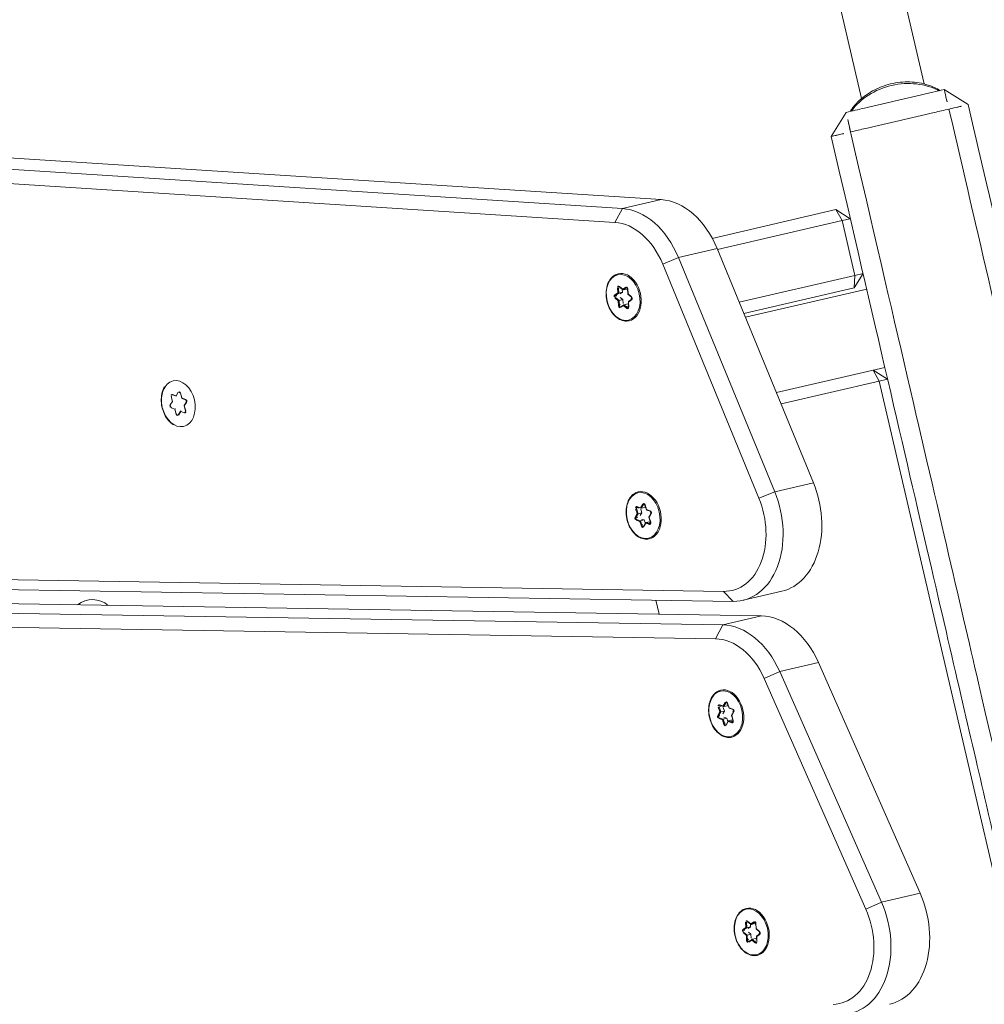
# Model space of a CAD drawing. Extents: x 5477758 to 5478338, y 5918274 to 5918502.
# Tile 89 of 121: x 5477951.49 to 5477951.73, y 5918462.953 to 5918463.197. Entities that reach past the tile are written whole.
import ezdxf

# ---------------------------------------------------------------- set-up
doc = ezdxf.new("R2010")
doc.units = 0
doc.layers.get('0').update_dxf_attribs({"color": 8, "linetype": 'CONTINUOUS', "lineweight": 13})
doc.layers.add('0_PROJEKTOWANE ZABAWKI', color=8, linetype='CONTINUOUS', lineweight=0)

# ---------------------------------------------------------------- blocks, each defined once
blk = doc.blocks.new('zw$CEC1')
for p, q in [((1058.428, -663.928), (1058.928, -663.428)), ((1040.827, -664.378), (1058.178, -664.378)), ((1040.827, -665.978), (1058.178, -665.978)), ((1058.928, -666.928), (1058.428, -666.428)), ((1060.728, -667.228), (1061.028, -666.928)), ((1061.028, -666.928), (1061.028, -667.14)), ((1062.428, -666.928), (1062.728, -667.228)), ((1062.428, -667.14), (1062.428, -666.928)), ((1062.828, -670.027), (1062.828, -666.928)), ((1064.828, -667.228), (1065.128, -666.928)), ((1064.828, -666.928), (1064.828, -669.7)), ((1065.128, -666.928), (1065.128, -667.14)), ((1061.028, -667.14), (1060.728, -667.228)), ((1060.728, -667.228), (1060.728, -670.385)), ((1061.028, -667.14), (1062.428, -667.14)), ((1061.028, -670.32), (1061.028, -667.14)), ((1062.728, -667.228), (1062.428, -667.14)), ((1062.428, -667.14), (1062.428, -670.092)), ((1062.728, -670.043), (1062.728, -667.228)), ((1065.128, -667.14), (1064.828, -667.228)), ((1065.128, -667.14), (1179.728, -667.14)), ((1065.128, -669.651), (1065.128, -667.14)), ((1071.607, -670.198), (1077.771, -669.03)), ((1077.771, -669.03), (1077.771, -670.02)), ((1061.005, -670.324), (1067.222, -669.309)), ((1067.222, -669.309), (1067.222, -670.299)), ((1077.771, -670.02), (1071.607, -671.188)), ((1071.607, -671.188), (1071.607, -670.198)), ((1077.848, -670.437), (1077.771, -670.02)), ((1067.222, -670.299), (1061.005, -671.314)), ((1061.005, -671.314), (1061.005, -670.324)), ((1067.29, -670.718), (1067.222, -670.299)), ((1071.685, -671.605), (1077.848, -670.437)), ((1069.672, -671.677), (1069.672, -670.687)), ((1061.072, -671.733), (1067.29, -670.718)), ((1071.685, -671.605), (1071.607, -671.188)), ((1041.003, -732.935), (1059.498, -671.408)), ((1054.708, -733.265), (1070.155, -671.318)), ((1059.498, -671.408), (1059.498, -672.398)), ((1061.072, -671.733), (1061.005, -671.314)), ((1070.155, -671.318), (1070.155, -672.308)), ((1053.521, -736.571), (1069.642, -671.923)), ((1069.642, -671.923), (1069.347, -672.098)), ((1069.347, -672.098), (1053.226, -736.747)), ((1059.498, -672.398), (1041.003, -733.925)), ((1070.155, -672.308), (1054.708, -734.255)), ((1059.792, -672.654), (1059.498, -672.398)), ((1070.451, -672.557), (1070.155, -672.308)), ((1041.297, -734.182), (1059.792, -672.654)), ((1055.003, -734.503), (1070.451, -672.557)), ((1072.056, -672.664), (1072.056, -672.66)), ((1072.139, -672.74), (1072.056, -672.664)), ((1072.201, -672.619), (1072.075, -672.63)), ((1072.076, -672.635), (1072.208, -672.623)), ((1072.139, -672.645), (1072.123, -672.63)), ((1072.139, -672.74), (1072.139, -672.645)), ((1072.25, -672.536), (1072.201, -672.619)), ((1072.21, -672.621), (1072.263, -672.533)), ((1072.317, -672.53), (1072.398, -672.605)), ((1072.404, -672.601), (1072.327, -672.529)), ((1072.399, -672.606), (1072.531, -672.594)), ((1072.53, -672.589), (1072.404, -672.601)), ((1072.515, -672.605), (1072.511, -672.612)), ((1072.511, -672.707), (1072.511, -672.612)), ((1072.563, -672.619), (1072.511, -672.707)), ((1072.528, -672.716), (1072.577, -672.633)), ((1072.563, -672.615), (1072.563, -672.619)), ((1061.458, -672.842), (1061.37, -672.907)), ((1061.379, -672.909), (1061.472, -672.84)), ((1061.423, -672.756), (1061.458, -672.842)), ((1061.437, -672.743), (1061.437, -672.739)), ((1061.475, -672.835), (1061.437, -672.743)), ((1061.527, -672.867), (1061.453, -672.854)), ((1061.475, -672.721), (1061.604, -672.743)), ((1061.475, -672.835), (1061.475, -672.742)), ((1061.6, -672.738), (1061.477, -672.716)), ((1061.527, -672.962), (1061.527, -672.867)), ((1061.553, -672.932), (1061.527, -672.867)), ((1061.689, -672.674), (1061.6, -672.738)), ((1061.604, -672.743), (1061.698, -672.675)), ((1061.709, -672.899), (1061.642, -672.948)), ((1061.802, -672.915), (1061.709, -672.899)), ((1061.709, -672.994), (1061.709, -672.899)), ((1061.75, -672.682), (1061.788, -672.774)), ((1061.799, -672.773), (1061.764, -672.687)), ((1061.791, -672.776), (1061.92, -672.799)), ((1061.923, -672.795), (1061.799, -672.773)), ((1061.859, -672.789), (1061.839, -672.804)), ((1061.839, -672.899), (1061.839, -672.804)), ((1061.933, -672.83), (1061.839, -672.899)), ((1061.84, -672.902), (1061.877, -672.994)), ((1061.856, -672.913), (1061.944, -672.848)), ((1061.933, -672.826), (1061.933, -672.83)), ((1072.045, -672.681), (1072.121, -672.753)), ((1072.121, -672.753), (1072.072, -672.835)), ((1072.085, -672.832), (1072.137, -672.744)), ((1072.252, -672.846), (1072.117, -672.858)), ((1072.117, -672.858), (1072.117, -672.855)), ((1072.119, -672.879), (1072.245, -672.868)), ((1072.252, -672.751), (1072.157, -672.759)), ((1072.245, -672.868), (1072.322, -672.939)), ((1072.252, -672.846), (1072.252, -672.751)), ((1072.31, -672.805), (1072.252, -672.751)), ((1072.334, -672.922), (1072.252, -672.846)), ((1072.438, -672.829), (1072.386, -672.918)), ((1072.4, -672.932), (1072.449, -672.85)), ((1072.438, -672.734), (1072.401, -672.797)), ((1072.528, -672.726), (1072.438, -672.734)), ((1072.438, -672.829), (1072.438, -672.734)), ((1072.573, -672.817), (1072.438, -672.829)), ((1072.449, -672.85), (1072.575, -672.838)), ((1072.513, -672.712), (1072.595, -672.788)), ((1072.605, -672.788), (1072.528, -672.716)), ((1072.573, -672.814), (1072.573, -672.817)), ((1061.391, -672.96), (1061.515, -672.982)), ((1061.395, -672.939), (1061.395, -672.936)), ((1061.527, -672.962), (1061.395, -672.939)), ((1061.515, -672.982), (1061.55, -673.068)), ((1061.564, -673.055), (1061.527, -672.962)), ((1061.564, -673.051), (1061.564, -673.055)), ((1061.709, -672.994), (1061.614, -673.063)), ((1061.614, -673.063), (1061.614, -673.06)), ((1061.625, -673.081), (1061.713, -673.017)), ((1061.84, -673.018), (1061.709, -672.994)), ((1061.713, -673.017), (1061.837, -673.039)), ((1061.84, -673.014), (1061.84, -673.018)), ((1061.891, -672.999), (1061.856, -672.913)), ((1072.334, -672.919), (1072.334, -672.922)), ((1072.386, -672.918), (1072.386, -672.914)), ((1077.789, -673.139), (1077.7, -673.203)), ((1077.704, -673.208), (1077.798, -673.14)), ((1077.85, -673.147), (1077.888, -673.239)), ((1077.899, -673.238), (1077.864, -673.152)), ((1077.558, -673.308), (1077.47, -673.372)), ((1077.479, -673.374), (1077.572, -673.305)), ((1077.523, -673.221), (1077.558, -673.308)), ((1077.538, -673.208), (1077.538, -673.204)), ((1077.575, -673.3), (1077.538, -673.208)), ((1077.627, -673.332), (1077.553, -673.319)), ((1077.575, -673.186), (1077.704, -673.209)), ((1077.575, -673.3), (1077.575, -673.207)), ((1077.7, -673.203), (1077.577, -673.182)), ((1077.627, -673.427), (1077.627, -673.332)), ((1077.653, -673.397), (1077.627, -673.332)), ((1077.809, -673.364), (1077.742, -673.413)), ((1077.902, -673.381), (1077.809, -673.364)), ((1077.809, -673.46), (1077.809, -673.364)), ((1077.891, -673.242), (1078.02, -673.264)), ((1078.023, -673.26), (1077.899, -673.238)), ((1077.96, -673.254), (1077.939, -673.269)), ((1077.939, -673.364), (1077.939, -673.269)), ((1078.033, -673.295), (1077.939, -673.364)), ((1077.94, -673.367), (1077.977, -673.459)), ((1077.956, -673.378), (1078.044, -673.313)), ((1077.991, -673.464), (1077.956, -673.378)), ((1078.033, -673.292), (1078.033, -673.295)), ((1066.776, -673.566), (1066.853, -673.638)), ((1066.788, -673.549), (1066.788, -673.546)), ((1066.87, -673.626), (1066.788, -673.549)), ((1066.853, -673.638), (1066.803, -673.721)), ((1066.932, -673.504), (1066.806, -673.515)), ((1066.807, -673.52), (1066.939, -673.508)), ((1066.816, -673.718), (1066.869, -673.63)), ((1066.87, -673.53), (1066.854, -673.516)), ((1066.87, -673.626), (1066.87, -673.53)), ((1066.983, -673.636), (1066.888, -673.644)), ((1066.981, -673.421), (1066.932, -673.504)), ((1066.942, -673.507), (1066.994, -673.418)), ((1066.983, -673.731), (1066.983, -673.636)), ((1067.041, -673.69), (1066.983, -673.636)), ((1067.048, -673.415), (1067.129, -673.49)), ((1067.135, -673.486), (1067.058, -673.414)), ((1067.13, -673.491), (1067.263, -673.479)), ((1067.169, -673.619), (1067.132, -673.682)), ((1067.261, -673.475), (1067.135, -673.486)), ((1067.259, -673.611), (1067.169, -673.619)), ((1067.169, -673.715), (1067.169, -673.619)), ((1067.246, -673.49), (1067.242, -673.497)), ((1067.242, -673.592), (1067.242, -673.497)), ((1067.294, -673.504), (1067.242, -673.592)), ((1067.244, -673.598), (1067.326, -673.673)), ((1067.259, -673.601), (1067.308, -673.519)), ((1067.336, -673.673), (1067.259, -673.601)), ((1067.294, -673.5), (1067.294, -673.504)), ((1077.491, -673.425), (1077.615, -673.447)), ((1077.495, -673.404), (1077.495, -673.401)), ((1077.627, -673.427), (1077.495, -673.404)), ((1077.615, -673.447), (1077.65, -673.533)), ((1077.664, -673.52), (1077.627, -673.427)), ((1077.664, -673.516), (1077.664, -673.52)), ((1077.809, -673.46), (1077.714, -673.529)), ((1077.714, -673.529), (1077.714, -673.525)), ((1077.725, -673.547), (1077.813, -673.482)), ((1077.94, -673.483), (1077.809, -673.46)), ((1077.813, -673.482), (1077.937, -673.504)), ((1077.94, -673.479), (1077.94, -673.483)), ((1066.983, -673.731), (1066.849, -673.743)), ((1066.849, -673.743), (1066.849, -673.74)), ((1066.851, -673.765), (1066.977, -673.753)), ((1066.977, -673.753), (1067.053, -673.825)), ((1067.065, -673.808), (1066.983, -673.731)), ((1067.065, -673.804), (1067.065, -673.808)), ((1067.169, -673.715), (1067.117, -673.803)), ((1067.117, -673.803), (1067.117, -673.8)), ((1067.131, -673.818), (1067.18, -673.735)), ((1067.304, -673.703), (1067.169, -673.715)), ((1067.18, -673.735), (1067.306, -673.724)), ((1067.304, -673.699), (1067.304, -673.703)), ((1069.54, -673.787), (1069.177, -673.787)), ((1061.611, -684.14), (1061.485, -684.147)), ((1061.486, -684.151), (1061.618, -684.144)), ((1061.666, -684.059), (1061.611, -684.14)), ((1061.62, -684.143), (1061.678, -684.056)), ((1061.733, -684.054), (1061.809, -684.132)), ((1061.816, -684.128), (1061.743, -684.054)), ((1061.81, -684.133), (1061.943, -684.125)), ((1061.942, -684.121), (1061.816, -684.128)), ((1061.932, -684.247), (1061.987, -684.166)), ((1061.452, -684.197), (1061.524, -684.271)), ((1061.524, -684.271), (1061.47, -684.352)), ((1061.482, -684.35), (1061.54, -684.263)), ((1061.514, -684.397), (1061.64, -684.39)), ((1061.64, -684.39), (1061.713, -684.464)), ((1061.79, -684.459), (1061.845, -684.378)), ((1061.845, -684.378), (1061.971, -684.371)), ((1061.917, -684.243), (1061.994, -684.321)), ((1062.005, -684.321), (1061.932, -684.247))]:
    blk.add_line(p, q)
blk.add_arc((1066.578, -687.578), 0.6, 126.5515, 205.4446)
for centre, major_axis, ratio, start_param, end_param in [((1059.214, -665.178), (0, 1.5), 0.788011, 0.727731, 2.413861), ((1078.288, -670.396), (2, 0), 0.707107, 0, 1.832596), ((1067.672, -670.687), (2, 0), 0.707107, 0, 1.797689), ((1078.288, -671.386), (2, 0), 0.707107, 6.143559, 8.115781), ((1067.672, -671.677), (2, 0), 0.707107, 6.108652, 8.080874), ((1072.125, -671.564), (-2, 0), 0.707107, 4.974188, 6.108652), ((1061.455, -671.702), (-2, 0), 0.707107, 4.939282, 6.073746), ((1078.288, -671.598), (1.7, 0), 0.707107, 6.143559, 8.115781), ((1067.672, -671.889), (1.7, 0), 0.707107, 6.108652, 8.080874), ((1072.125, -672.554), (-2, 0), 0.707107, 4.974188, 6.108652), ((1061.455, -672.692), (-2, 0), 0.707107, 4.939282, 6.073746), ((1072.125, -672.766), (-1.7, 0), 0.707107, 4.974188, 6.108652), ((1061.455, -672.904), (-1.7, 0), 0.707107, 4.939282, 6.073746), ((1072.325, -672.72), (0.6, 0), 0.707107, 0, 3.141593), ((1061.657, -672.863), (0.6, 0), 0.707107, 0, 3.141593), ((1061.721, -672.696), (0.045, 0), 0.707107, 0.279204, 2.3736), ((1072.08, -672.662), (-0.045, 0), 0.707107, 4.83863, 6.933025), ((1072.045, -672.67), (-0.0102, -0.011), 0.562985, 1.026666, 2.597462), ((1072.08, -672.651), (-0.03, 0), 0.707107, 0, 0.649839), ((1072.075, -672.62), (0.0013, -0.0149), 0.089029, 5.493792, 6.283185), ((1072.325, -672.72), (-0.25, 0), 0.707107, 5.758852, 6.069813), ((1072.201, -672.608), (-0.0088, 0.014), 0.408683, 2.146116, 3.347677), ((1072.291, -672.548), (-0.045, 0), 0.707107, 3.791432, 5.885827), ((1072.25, -672.525), (0.0129, -0.0077), 0.652014, 5.081624, 6.283185), ((1072.325, -672.72), (0.25, 0), 0.707107, 1.54195, 1.865238), ((1072.327, -672.519), (-0.0102, -0.011), 0.562985, 0, 1.026666), ((1072.404, -672.59), (0.0053, 0.0154), 0.267309, 3.022956, 4.049622), ((1072.325, -672.72), (0.25, 0), 0.707107, 0.465854, 0.776815), ((1072.536, -672.621), (0.045, 0), 0.707107, 5.885827, 7.980222), ((1072.53, -672.579), (0.0013, -0.0149), 0.089029, 5.493792, 6.283185), ((1072.536, -672.61), (0.03, 0), 0.707107, 5.885827, 6.283185), ((1072.577, -672.623), (-0.0129, 0.0077), 0.652014, 0.369235, 1.940032), ((1061.402, -672.929), (-0.045, 0), 0.707107, 5.515192, 7.609587), ((1061.37, -672.896), (0.0089, -0.0121), 0.508626, 5.319544, 6.283185), ((1061.657, -672.863), (-0.25, 0), 0.707107, 0.130169, 0.46319), ((1061.466, -672.747), (-0.045, 0), 0.707107, 4.467995, 6.56239), ((1061.423, -672.745), (0.0139, 0.0056), 0.679724, 4.443473, 6.01427), ((1061.466, -672.737), (-0.03, 0), 0.707107, 0, 0.279204), ((1061.657, -672.863), (0.25, 0), 0.707107, 2.244927, 2.557585), ((1061.458, -672.832), (0.0166, -0.0047), 0.601017, 4.881509, 6.452305), ((1061.477, -672.706), (-0.0026, -0.0148), 0.171098, 0, 0.800479), ((1061.6, -672.728), (-0.0037, 0.0158), 0.19164, 2.259533, 3.223174), ((1061.657, -672.863), (0.25, 0), 0.707107, 1.152569, 1.475438), ((1061.689, -672.663), (0.0089, -0.0121), 0.508626, 5.319544, 6.283185), ((1061.764, -672.676), (-0.0139, -0.0056), 0.679724, 0, 1.301881), ((1061.799, -672.763), (0.0104, 0.0129), 0.462667, 2.890892, 4.192773), ((1061.856, -672.902), (-0.0166, 0.0047), 0.601017, 0.16912, 1.739916), ((1061.657, -672.863), (0.25, 0), 0.707107, 0.095219, 0.407877), ((1061.923, -672.784), (-0.0026, -0.0148), 0.171098, 0, 0.800479), ((1061.912, -672.826), (0.045, 0), 0.707107, 5.515192, 7.609587), ((1061.912, -672.815), (0.03, 0), 0.707107, 5.515192, 6.283185), ((1061.944, -672.837), (0.0089, -0.0121), 0.508626, 3.748748, 5.319544), ((1072.114, -672.848), (-0.045, 0), 0.707107, 5.885827, 7.980222), ((1072.072, -672.825), (0.0129, -0.0077), 0.652014, 5.081624, 6.283185), ((1072.114, -672.837), (-0.03, 0), 0.707107, 0, 1.697037), ((1072.325, -672.72), (-0.25, 0), 0.707107, 0.481638, 0.833825), ((1072.119, -672.869), (0.0013, -0.0149), 0.089029, 3.922996, 5.493792), ((1072.121, -672.742), (0.0171, 0.0025), 0.609417, 4.624941, 6.195738), ((1072.245, -672.857), (0.0053, 0.0154), 0.267309, 4.049622, 5.620418), ((1072.325, -672.72), (-0.25, 0), 0.707107, 1.513051, 1.881023), ((1072.449, -672.839), (-0.0088, 0.014), 0.408683, 0.575319, 2.146116), ((1072.528, -672.705), (-0.0171, -0.0025), 0.609417, 6.195738, 7.766534), ((1072.325, -672.72), (0.25, 0), 0.707107, 5.701841, 6.040914), ((1072.569, -672.796), (0.03, 0), 0.707107, 4.83863, 6.283185), ((1072.575, -672.828), (0.0013, -0.0149), 0.089029, 3.922996, 5.493792), ((1072.569, -672.807), (0.045, 0), 0.707107, 4.83863, 6.933025), ((1072.605, -672.777), (-0.0102, -0.011), 0.562985, 0, 1.026666), ((1077.757, -673.329), (0.6, 0), 0.707107, 0, 3.141593), ((1061.402, -672.919), (-0.03, 0), 0.707107, 0, 1.326402), ((1061.391, -672.949), (-0.0026, -0.0148), 0.171098, 0.800479, 2.371275), ((1061.515, -672.971), (0.0104, 0.0129), 0.462667, 4.192773, 5.763569), ((1061.55, -673.057), (0.0139, 0.0056), 0.679724, 4.443473, 6.01427), ((1061.593, -673.059), (-0.045, 0), 0.707107, 0.279204, 2.3736), ((1061.657, -672.863), (-0.25, 0), 0.707107, 1.142416, 1.510388), ((1061.593, -673.049), (-0.03, 0), 0.707107, 0.279204, 2.3736), ((1061.625, -673.071), (0.0089, -0.0121), 0.508626, 3.748748, 5.319544), ((1061.713, -673.006), (-0.0037, 0.0158), 0.19164, 0.688736, 2.259533), ((1061.657, -672.863), (-0.25, 0), 0.707107, 2.189614, 2.547433), ((1061.848, -673.008), (0.045, 0), 0.707107, 4.467995, 6.56239), ((1061.837, -673.028), (-0.0026, -0.0148), 0.171098, 0.800479, 2.371275), ((1061.848, -672.997), (0.03, 0), 0.707107, 4.467995, 6.283185), ((1061.891, -672.988), (-0.0139, -0.0056), 0.679724, 0, 1.301881), ((1072.322, -672.929), (-0.0102, -0.011), 0.562985, 1.026666, 2.597462), ((1072.358, -672.92), (0.045, 0), 0.707107, 3.791432, 5.885827), ((1072.358, -672.91), (-0.03, 0), 0.707107, 0.649839, 2.744234), ((1072.4, -672.922), (-0.0129, 0.0077), 0.652014, 0.369235, 1.940032), ((1077.757, -673.329), (0.25, 0), 0.707107, 1.152569, 1.475438), ((1077.821, -673.161), (0.045, 0), 0.707107, 0.279204, 2.3736), ((1077.789, -673.128), (0.0089, -0.0121), 0.508626, 5.319544, 6.283185), ((1077.864, -673.141), (-0.0139, -0.0056), 0.679724, 0, 1.301881), ((1067.056, -673.605), (0.6, 0), 0.707107, 0, 3.141593), ((1077.502, -673.394), (-0.045, 0), 0.707107, 5.515192, 7.609587), ((1077.47, -673.362), (0.0089, -0.0121), 0.508626, 5.319544, 6.283185), ((1077.502, -673.384), (-0.03, 0), 0.707107, 0, 1.326402), ((1077.757, -673.329), (-0.25, 0), 0.707107, 0.130169, 0.46319), ((1077.566, -673.212), (-0.045, 0), 0.707107, 4.467995, 6.56239), ((1077.523, -673.211), (0.0139, 0.0056), 0.679724, 4.443473, 6.01427), ((1077.566, -673.202), (-0.03, 0), 0.707107, 0, 0.279204), ((1077.757, -673.329), (0.25, 0), 0.707107, 2.244927, 2.557585), ((1077.558, -673.297), (0.0166, -0.0047), 0.601017, 4.881509, 6.452305), ((1077.577, -673.171), (-0.0026, -0.0148), 0.171098, 0, 0.800479), ((1077.7, -673.193), (-0.0037, 0.0158), 0.19164, 2.259533, 3.223174), ((1077.899, -673.228), (0.0104, 0.0129), 0.462667, 2.890892, 4.192773), ((1077.956, -673.367), (-0.0166, 0.0047), 0.601017, 0.16912, 1.739916), ((1077.757, -673.329), (0.25, 0), 0.707107, 0.095219, 0.407877), ((1078.023, -673.25), (-0.0026, -0.0148), 0.171098, 0, 0.800479), ((1078.012, -673.291), (0.045, 0), 0.707107, 5.515192, 7.609587), ((1078.012, -673.28), (0.03, 0), 0.707107, 5.515192, 6.283185), ((1078.044, -673.303), (0.0089, -0.0121), 0.508626, 3.748748, 5.319544), ((1066.811, -673.547), (-0.045, 0), 0.707107, 4.83863, 6.933025), ((1066.776, -673.556), (-0.0102, -0.011), 0.562985, 1.026666, 2.597462), ((1066.811, -673.536), (-0.03, 0), 0.707107, 0, 0.649839), ((1066.806, -673.505), (0.0013, -0.0149), 0.089029, 5.493792, 6.283185), ((1067.056, -673.605), (-0.25, 0), 0.707107, 5.758852, 6.069813), ((1066.853, -673.627), (0.0171, 0.0025), 0.609417, 4.624941, 6.195738), ((1066.932, -673.494), (-0.0088, 0.014), 0.408683, 2.146116, 3.347677), ((1067.022, -673.434), (-0.045, 0), 0.707107, 3.791432, 5.885827), ((1066.981, -673.411), (0.0129, -0.0077), 0.652014, 5.081624, 6.283185), ((1067.056, -673.605), (0.25, 0), 0.707107, 1.54195, 1.865238), ((1067.058, -673.404), (-0.0102, -0.011), 0.562985, 0, 1.026666), ((1067.135, -673.475), (0.0053, 0.0154), 0.267309, 3.022956, 4.049622), ((1067.056, -673.605), (0.25, 0), 0.707107, 0.465854, 0.776815), ((1067.259, -673.591), (-0.0171, -0.0025), 0.609417, 6.195738, 7.766534), ((1067.267, -673.506), (0.045, 0), 0.707107, 5.885827, 7.980222), ((1067.261, -673.464), (0.0013, -0.0149), 0.089029, 5.493792, 6.283185), ((1067.267, -673.496), (0.03, 0), 0.707107, 5.885827, 6.283185), ((1067.308, -673.508), (-0.0129, 0.0077), 0.652014, 0.369235, 1.940032), ((1077.491, -673.415), (-0.0026, -0.0148), 0.171098, 0.800479, 2.371275), ((1077.615, -673.436), (0.0104, 0.0129), 0.462667, 4.192773, 5.763569), ((1077.65, -673.523), (0.0139, 0.0056), 0.679724, 4.443473, 6.01427), ((1077.693, -673.524), (-0.045, 0), 0.707107, 0.279204, 2.3736), ((1077.757, -673.329), (-0.25, 0), 0.707107, 1.142416, 1.510388), ((1077.693, -673.514), (-0.03, 0), 0.707107, 0.279204, 2.3736), ((1077.725, -673.536), (0.0089, -0.0121), 0.508626, 3.748748, 5.319544), ((1077.813, -673.471), (-0.0037, 0.0158), 0.19164, 0.688736, 2.259533), ((1077.757, -673.329), (-0.25, 0), 0.707107, 2.189614, 2.547433), ((1077.948, -673.473), (0.045, 0), 0.707107, 4.467995, 6.56239), ((1077.937, -673.493), (-0.0026, -0.0148), 0.171098, 0.800479, 2.371275), ((1077.948, -673.462), (0.03, 0), 0.707107, 4.467995, 6.283185), ((1077.991, -673.453), (-0.0139, -0.0056), 0.679724, 0, 1.301881), ((1066.845, -673.733), (-0.045, 0), 0.707107, 5.885827, 7.980222), ((1066.803, -673.71), (0.0129, -0.0077), 0.652014, 5.081624, 6.283185), ((1066.845, -673.722), (-0.03, 0), 0.707107, 0, 1.697037), ((1067.056, -673.605), (-0.25, 0), 0.707107, 0.481638, 0.833825), ((1066.851, -673.754), (0.0013, -0.0149), 0.089029, 3.922996, 5.493792), ((1066.977, -673.743), (0.0053, 0.0154), 0.267309, 4.049622, 5.620418), ((1067.056, -673.605), (-0.25, 0), 0.707107, 1.513051, 1.881023), ((1067.053, -673.814), (-0.0102, -0.011), 0.562985, 1.026666, 2.597462), ((1067.089, -673.805), (0.045, 0), 0.707107, 3.791432, 5.885827), ((1067.089, -673.795), (-0.03, 0), 0.707107, 0.649839, 2.744234), ((1067.131, -673.807), (-0.0129, 0.0077), 0.652014, 0.369235, 1.940032), ((1067.18, -673.724), (-0.0088, 0.014), 0.408683, 0.575319, 2.146116), ((1067.056, -673.605), (0.25, 0), 0.707107, 5.701841, 6.040914), ((1067.3, -673.681), (0.03, 0), 0.707107, 4.83863, 6.283185), ((1067.306, -673.713), (0.0013, -0.0149), 0.089029, 3.922996, 5.493792), ((1067.3, -673.692), (0.045, 0), 0.707107, 4.83863, 6.933025), ((1067.336, -673.662), (-0.0102, -0.011), 0.562985, 0, 1.026666), ((1061.489, -684.179), (-0.045, 0), 0.707107, 4.794368, 6.888763), ((1061.485, -684.136), (0.0009, -0.015), 0.057903, 5.496105, 6.283185), ((1061.611, -684.129), (-0.0082, 0.0143), 0.386306, 2.164607, 3.331498), ((1061.706, -684.072), (-0.045, 0), 0.707107, 3.74717, 5.841565), ((1061.666, -684.048), (0.0125, -0.0083), 0.639267, 5.116295, 6.283185), ((1061.743, -684.043), (-0.0107, -0.0105), 0.581364, 0, 1.053304), ((1061.816, -684.117), (0.0059, 0.0152), 0.294308, 3.008481, 4.061785), ((1061.946, -684.152), (0.045, 0), 0.707107, 5.841565, 7.93596), ((1061.942, -684.11), (0.0009, -0.015), 0.057903, 5.496105, 6.283185), ((1061.987, -684.155), (0.0125, -0.0083), 0.639267, 3.885335, 5.116295), ((1061.452, -684.186), (-0.0107, -0.0105), 0.581364, 1.053304, 2.284263), ((1061.51, -684.366), (-0.045, 0), 0.707107, 5.841565, 7.93596), ((1061.47, -684.341), (0.0125, -0.0083), 0.639267, 5.116295, 6.283185), ((1061.514, -684.387), (0.0009, -0.015), 0.057903, 4.265146, 5.496105), ((1061.524, -684.26), (0.0172, 0.0016), 0.611133, 4.655596, 5.886555), ((1061.64, -684.379), (0.0059, 0.0152), 0.294308, 4.061785, 5.292744), ((1061.845, -684.367), (-0.0082, 0.0143), 0.386306, 0.933648, 2.164607), ((1061.932, -684.236), (-0.0172, -0.0016), 0.611133, 0.283044, 1.514003), ((1061.971, -684.36), (0.0009, -0.015), 0.057903, 4.265146, 5.496105), ((1061.968, -684.339), (0.045, 0), 0.707107, 4.794368, 6.888763), ((1062.005, -684.31), (-0.0107, -0.0105), 0.581364, 0, 1.053304), ((1061.713, -684.453), (-0.0107, -0.0105), 0.581364, 1.053304, 2.284263), ((1061.75, -684.446), (0.045, 0), 0.707107, 3.74717, 5.841565), ((1061.79, -684.449), (0.0125, -0.0083), 0.639267, 3.885335, 5.116295)]:
    blk.add_ellipse(centre, major_axis=major_axis, ratio=ratio, start_param=start_param, end_param=end_param)
for centre in [(1072.325, -672.734), (1061.657, -672.878), (1077.757, -673.343), (1067.056, -673.62), (1061.728, -684.259)]:
    blk.add_ellipse(centre, major_axis=(-0.58, 0), ratio=0.707107)
for points, knots in [([(1058.927, -663.92), (1058.927, -663.838), (1058.927, -663.756), (1058.928, -663.592), (1058.928, -663.51), (1058.928, -663.428)], [-0.6435734, -0.6435734, -0.6435734, -0.6435734, -0.3217866, -0.3217866, 0, 0, 0, 0]), ([(1185.928, -663.428), (1185.92, -663.428), (1185.912, -663.428), (1185.718, -663.428), (1185.535, -663.428), (1184.553, -663.428), (1183.711, -663.428), (1181.437, -663.428), (1179.931, -663.428), (1175.708, -663.428), (1172.842, -663.428), (1167.867, -663.428), (1165.775, -663.428), (1161.975, -663.428), (1160.125, -663.428), (1157.094, -663.428), (1155.952, -663.428), (1152.126, -663.428), (1149.918, -663.428), (1144.631, -663.428), (1141.592, -663.428), (1133.362, -663.428), (1129.292, -663.428), (1125.141, -663.428), (1121.09, -663.428), (1116.962, -663.428), (1109.398, -663.428), (1105.404, -663.428), (1097.178, -663.428), (1092.945, -663.428), (1086.247, -663.428), (1084.057, -663.428), (1080.368, -663.428), (1078.913, -663.428), (1076.716, -663.428), (1075.923, -663.428), (1074.514, -663.428), (1073.944, -663.428), (1071.753, -663.428), (1070.083, -663.428), (1066.71, -663.428), (1065.138, -663.428), (1062.035, -663.428), (1060.513, -663.428), (1058.928, -663.428)], [1.481535, 1.481535, 1.481535, 1.481535, 1.518758, 1.518758, 2.379658, 2.379658, 5.597938, 5.597938, 10.538019, 10.538019, 18.696385, 18.696385, 24.527079, 24.527079, 29.575647, 29.575647, 32.535382, 32.535382, 39.355172, 39.355172, 49.134696, 49.134696, 58.493436, 58.493436, 58.493436, 67.627244, 67.627244, 74.794433, 74.794433, 81.961623, 81.961623, 87.411225, 87.411225, 93.164019, 93.164019, 96.599059, 96.599059, 98.916813, 98.916813, 105.38718, 105.38718, 110.834573, 110.834573, 115.773922, 115.773922, 115.773922, 115.773922]), ([(1058.428, -664.026), (1058.352, -664.104), (1058.285, -664.192), (1058.149, -664.419), (1058.089, -664.564), (1058.008, -664.87), (1057.989, -665.032), (1057.991, -665.356), (1058.014, -665.517), (1058.101, -665.824), (1058.165, -665.969), (1058.3, -666.183), (1058.361, -666.26), (1058.428, -666.329)], [5.391184, 5.391184, 5.391184, 5.391184, 5.633101, 5.633101, 5.961768, 5.961768, 6.294226, 6.294226, 6.627402, 6.627402, 6.959734, 6.959734, 7.175187, 7.175187, 7.175187, 7.175187]), ([(1058.428, -663.928), (1058.511, -663.926), (1058.594, -663.925), (1058.761, -663.923), (1058.844, -663.921), (1058.927, -663.92)], [-0.6868012, -0.6868012, -0.6868012, -0.6868012, -0.3432487, -0.3432487, 0, 0, 0, 0]), ([(1058.428, -663.928), (1058.428, -664.024), (1058.428, -664.12), (1058.428, -664.507), (1058.428, -664.799), (1058.428, -665.091), (1058.428, -665.382), (1058.428, -665.674), (1058.428, -666.12), (1058.428, -666.274), (1058.428, -666.428)], [2.373306, 2.373306, 2.373306, 2.373306, 2.665716, 2.665716, 3.554288, 3.554288, 3.554288, 4.442861, 4.442861, 4.912083, 4.912083, 4.912083, 4.912083]), ([(1058.927, -663.92), (1060.523, -663.92), (1062.054, -663.92), (1065.164, -663.92), (1066.734, -663.92), (1070.101, -663.92), (1071.766, -663.92), (1073.946, -663.92), (1074.514, -663.92), (1075.915, -663.92), (1076.705, -663.92), (1078.897, -663.92), (1080.352, -663.92), (1084.045, -663.92), (1086.239, -663.92), (1092.944, -663.92), (1097.179, -663.92), (1105.409, -663.92), (1109.403, -663.92), (1116.968, -663.92), (1121.096, -663.92), (1125.146, -663.92), (1129.296, -663.92), (1133.365, -663.92), (1141.591, -663.92), (1144.628, -663.92), (1149.914, -663.92), (1152.123, -663.92), (1155.951, -663.92), (1157.093, -663.92), (1160.126, -663.92), (1161.976, -663.92), (1165.775, -663.92), (1167.866, -663.92), (1172.838, -663.92), (1175.7, -663.92), (1179.913, -663.92), (1181.414, -663.92), (1183.676, -663.92), (1184.512, -663.92), (1185.486, -663.92), (1185.666, -663.92), (1185.878, -663.92), (1185.905, -663.92), (1185.933, -663.92)], [-115.806845, -115.806845, -115.806845, -115.806845, -110.834573, -110.834573, -105.38718, -105.38718, -98.916813, -98.916813, -96.599059, -96.599059, -93.164019, -93.164019, -87.411225, -87.411225, -81.961623, -81.961623, -74.794433, -74.794433, -67.627244, -67.627244, -58.493436, -58.493436, -58.493436, -49.134696, -49.134696, -39.355172, -39.355172, -32.535382, -32.535382, -29.575647, -29.575647, -24.527079, -24.527079, -18.696385, -18.696385, -10.538019, -10.538019, -5.597938, -5.597938, -2.379658, -2.379658, -1.518758, -1.518758, -1.390315, -1.390315, -1.390315, -1.390315]), ([(1058.927, -666.435), (1058.927, -666.306), (1058.927, -666.176), (1058.927, -665.755), (1058.927, -665.463), (1058.927, -665.171), (1058.927, -664.88), (1058.927, -664.588), (1058.927, -664.171), (1058.927, -664.046), (1058.927, -663.92)], [-4.837815, -4.837815, -4.837815, -4.837815, -4.442861, -4.442861, -3.554288, -3.554288, -3.554288, -2.665716, -2.665716, -2.283613, -2.283613, -2.283613, -2.283613]), ([(1058.927, -666.435), (1058.844, -666.434), (1058.76, -666.433), (1058.594, -666.43), (1058.511, -666.429), (1058.428, -666.428)], [-0.6849693, -0.6849693, -0.6849693, -0.6849693, -0.3423809, -0.3423809, 0, 0, 0, 0]), ([(1058.928, -666.928), (1058.928, -666.846), (1058.928, -666.764), (1058.927, -666.599), (1058.927, -666.517), (1058.927, -666.435)], [-0.7673401, -0.7673401, -0.7673401, -0.7673401, -0.3836702, -0.3836702, 0, 0, 0, 0]), ([(1185.933, -666.435), (1184.96, -666.435), (1183.865, -666.435), (1181.31, -666.435), (1179.819, -666.435), (1175.892, -666.435), (1173.383, -666.435), (1168.638, -666.435), (1166.306, -666.435), (1162.268, -666.435), (1160.59, -666.435), (1155.531, -666.435), (1153.392, -666.435), (1145.933, -666.435), (1142.968, -666.435), (1138.957, -666.435), (1136.135, -666.435), (1132.796, -666.435), (1122.514, -666.435), (1116.479, -666.435), (1104.632, -666.435), (1098.821, -666.435), (1090.619, -666.435), (1087.898, -666.435), (1083.133, -666.435), (1081.427, -666.435), (1078.494, -666.435), (1077.267, -666.435), (1075.113, -666.435), (1074.209, -666.435), (1072.179, -666.435), (1071.052, -666.435), (1067.125, -666.435), (1063.755, -666.435), (1058.927, -666.435)], [0.478318, 0.478318, 0.478318, 0.478318, 3.307686, 3.307686, 6.615372, 6.615372, 11.720097, 11.720097, 16.66119, 16.66119, 20.086268, 20.086268, 26.717745, 26.717745, 33.32238, 33.32238, 33.32238, 37.968614, 37.968614, 43.976092, 43.976092, 49.98357, 49.98357, 53.186468, 53.186468, 56.000528, 56.000528, 58.814588, 58.814588, 60.765103, 60.765103, 62.715617, 62.715617, 66.516875, 66.516875, 66.516875, 66.516875]), ([(1058.928, -666.928), (1063.735, -666.928), (1067.098, -666.928), (1071.031, -666.928), (1072.164, -666.928), (1074.207, -666.928), (1075.118, -666.928), (1077.286, -666.928), (1078.517, -666.928), (1081.448, -666.928), (1083.15, -666.928), (1087.906, -666.928), (1090.624, -666.928), (1098.817, -666.928), (1104.626, -666.928), (1116.47, -666.928), (1122.506, -666.928), (1132.791, -666.928), (1136.133, -666.928), (1138.956, -666.928), (1142.971, -666.928), (1145.939, -666.928), (1153.396, -666.928), (1155.532, -666.928), (1160.588, -666.928), (1162.267, -666.928), (1166.306, -666.928), (1168.639, -666.928), (1173.39, -666.928), (1175.904, -666.928), (1179.844, -666.928), (1181.342, -666.928), (1183.883, -666.928), (1184.96, -666.928), (1185.928, -666.928)], [-66.505201, -66.505201, -66.505201, -66.505201, -62.715617, -62.715617, -60.765103, -60.765103, -58.814588, -58.814588, -56.000528, -56.000528, -53.186468, -53.186468, -49.98357, -49.98357, -43.976092, -43.976092, -37.968614, -37.968614, -33.32238, -33.32238, -33.32238, -26.717745, -26.717745, -20.086268, -20.086268, -16.66119, -16.66119, -11.720097, -11.720097, -6.615372, -6.615372, -3.307686, -3.307686, -0.555747, -0.555747, -0.555747, -0.555747]), ([(1072.076, -672.635), (1072.073, -672.635), (1072.07, -672.635), (1072.064, -672.637), (1072.062, -672.638), (1072.058, -672.641), (1072.056, -672.642), (1072.053, -672.645), (1072.052, -672.646), (1072.051, -672.648), (1072.05, -672.65), (1072.05, -672.651), (1072.05, -672.651), (1072.05, -672.651)], [5.759587, 5.759587, 5.759587, 5.759587, 6.03404, 6.03404, 6.305781, 6.305781, 6.575727, 6.575727, 6.857813, 6.857813, 7.146724, 7.146724, 7.204142, 7.204142, 7.204142, 7.204142]), ([(1072.317, -672.53), (1072.315, -672.528), (1072.314, -672.527), (1072.309, -672.524), (1072.306, -672.523), (1072.301, -672.522), (1072.298, -672.521), (1072.292, -672.521), (1072.288, -672.521), (1072.282, -672.522), (1072.279, -672.522), (1072.274, -672.524), (1072.272, -672.525), (1072.268, -672.528), (1072.266, -672.529), (1072.264, -672.531), (1072.263, -672.532), (1072.263, -672.533)], [4.712389, 4.712389, 4.712389, 4.712389, 4.992337, 4.992337, 5.262166, 5.262166, 5.534269, 5.534269, 5.808857, 5.808857, 6.082989, 6.082989, 6.354142, 6.354142, 6.624592, 6.624592, 6.806784, 6.806784, 6.806784, 6.806784]), ([(1072.566, -672.61), (1072.566, -672.609), (1072.565, -672.608), (1072.564, -672.605), (1072.563, -672.603), (1072.559, -672.6), (1072.557, -672.599), (1072.553, -672.597), (1072.55, -672.596), (1072.544, -672.594), (1072.541, -672.594), (1072.536, -672.593), (1072.534, -672.593), (1072.531, -672.594)], [4.06255, 4.06255, 4.06255, 4.06255, 4.401957, 4.401957, 4.741364, 4.741364, 5.018868, 5.018868, 5.288703, 5.288703, 5.561127, 5.561127, 5.759587, 5.759587, 5.759587, 5.759587]), ([(1062.257, -672.863), (1062.257, -672.909), (1062.247, -672.954), (1062.208, -673.04), (1062.179, -673.081), (1062.104, -673.155), (1062.057, -673.187), (1061.953, -673.24), (1061.895, -673.261), (1061.772, -673.288), (1061.708, -673.294), (1061.58, -673.292), (1061.516, -673.284), (1061.395, -673.253), (1061.338, -673.231), (1061.236, -673.174), (1061.192, -673.14), (1061.121, -673.062), (1061.094, -673.02), (1061.064, -672.938), (1061.057, -672.901), (1061.057, -672.863)], [6.038791, 6.038791, 6.038791, 6.038791, 6.34864, 6.34864, 6.66324, 6.66324, 6.984393, 6.984393, 7.307998, 7.307998, 7.63188, 7.63188, 7.955712, 7.955712, 8.279598, 8.279598, 8.603057, 8.603057, 8.923488, 8.923488, 9.180384, 9.180384, 9.180384, 9.180384]), ([(1061.379, -672.909), (1061.378, -672.909), (1061.377, -672.91), (1061.375, -672.912), (1061.375, -672.912), (1061.374, -672.914), (1061.373, -672.914), (1061.373, -672.916), (1061.372, -672.916), (1061.372, -672.917), (1061.372, -672.918), (1061.372, -672.919)], [2.6179939, 2.6179939, 2.6179939, 2.6179939, 2.7715925, 2.7715925, 2.9251911, 2.9251911, 3.0787897, 3.0787897, 3.2323883, 3.2323883, 3.385987, 3.385987, 3.385987, 3.385987]), ([(1061.475, -672.721), (1061.472, -672.72), (1061.468, -672.72), (1061.462, -672.72), (1061.459, -672.72), (1061.453, -672.722), (1061.45, -672.723), (1061.446, -672.725), (1061.444, -672.726), (1061.44, -672.729), (1061.439, -672.73), (1061.437, -672.733), (1061.437, -672.734), (1061.436, -672.736), (1061.436, -672.736), (1061.436, -672.737)], [1.570796, 1.570796, 1.570796, 1.570796, 1.844329, 1.844329, 2.119118, 2.119118, 2.392017, 2.392017, 2.661992, 2.661992, 2.936562, 2.936562, 3.253095, 3.253095, 3.385987, 3.385987, 3.385987, 3.385987]), ([(1061.75, -672.682), (1061.75, -672.68), (1061.748, -672.678), (1061.745, -672.675), (1061.743, -672.674), (1061.738, -672.671), (1061.735, -672.67), (1061.73, -672.669), (1061.726, -672.668), (1061.72, -672.668), (1061.717, -672.668), (1061.711, -672.669), (1061.708, -672.67), (1061.703, -672.672), (1061.7, -672.673), (1061.698, -672.675), (1061.698, -672.675), (1061.698, -672.675)], [0.523599, 0.523599, 0.523599, 0.523599, 0.927172, 0.927172, 1.204378, 1.204378, 1.47422, 1.47422, 1.746688, 1.746688, 2.021391, 2.021391, 2.295276, 2.295276, 2.566083, 2.566083, 2.617994, 2.617994, 2.617994, 2.617994]), ([(1061.942, -672.815), (1061.942, -672.814), (1061.941, -672.813), (1061.941, -672.811), (1061.94, -672.81), (1061.938, -672.807), (1061.936, -672.806), (1061.933, -672.804), (1061.931, -672.802), (1061.926, -672.8), (1061.923, -672.8), (1061.92, -672.799)], [0.244394, 0.244394, 0.244394, 0.244394, 0.509675, 0.509675, 0.774955, 0.774955, 1.040236, 1.040236, 1.305516, 1.305516, 1.570796, 1.570796, 1.570796, 1.570796]), ([(1072.925, -672.72), (1072.925, -672.765), (1072.915, -672.811), (1072.876, -672.897), (1072.846, -672.938), (1072.771, -673.011), (1072.725, -673.044), (1072.621, -673.097), (1072.563, -673.118), (1072.44, -673.145), (1072.376, -673.151), (1072.247, -673.149), (1072.183, -673.141), (1072.063, -673.11), (1072.005, -673.087), (1071.904, -673.031), (1071.86, -672.996), (1071.789, -672.919), (1071.762, -672.876), (1071.732, -672.795), (1071.725, -672.758), (1071.725, -672.72)], [2.220636, 2.220636, 2.220636, 2.220636, 2.530485, 2.530485, 2.845085, 2.845085, 3.166237, 3.166237, 3.489843, 3.489843, 3.813725, 3.813725, 4.137556, 4.137556, 4.461443, 4.461443, 4.784902, 4.784902, 5.105333, 5.105333, 5.362228, 5.362228, 5.362228, 5.362228]), ([(1072.085, -672.832), (1072.085, -672.833), (1072.085, -672.833), (1072.084, -672.834), (1072.084, -672.834), (1072.084, -672.835), (1072.084, -672.835), (1072.084, -672.836), (1072.084, -672.836), (1072.084, -672.836), (1072.084, -672.837), (1072.084, -672.837)], [0.5235988, 0.5235988, 0.5235988, 0.5235988, 0.6030704, 0.6030704, 0.6825421, 0.6825421, 0.7620137, 0.7620137, 0.8414853, 0.8414853, 0.920957, 0.920957, 0.920957, 0.920957]), ([(1072.599, -672.796), (1072.599, -672.796), (1072.599, -672.795), (1072.599, -672.794), (1072.599, -672.794), (1072.598, -672.793), (1072.598, -672.792), (1072.597, -672.791), (1072.597, -672.79), (1072.596, -672.789), (1072.595, -672.789), (1072.595, -672.788)], [4.0625496, 4.0625496, 4.0625496, 4.0625496, 4.1925175, 4.1925175, 4.3224854, 4.3224854, 4.4524532, 4.4524532, 4.5824211, 4.5824211, 4.712389, 4.712389, 4.712389, 4.712389]), ([(1061.877, -672.997), (1061.877, -672.997), (1061.877, -672.997), (1061.877, -672.996), (1061.877, -672.996), (1061.877, -672.996), (1061.877, -672.995), (1061.877, -672.995), (1061.877, -672.995), (1061.877, -672.994), (1061.877, -672.994), (1061.877, -672.994)], [0.2443943, 0.2443943, 0.2443943, 0.2443943, 0.3002352, 0.3002352, 0.3560761, 0.3560761, 0.411917, 0.411917, 0.4677579, 0.4677579, 0.5235988, 0.5235988, 0.5235988, 0.5235988]), ([(1077.85, -673.147), (1077.85, -673.145), (1077.848, -673.143), (1077.845, -673.14), (1077.843, -673.139), (1077.838, -673.136), (1077.835, -673.136), (1077.83, -673.134), (1077.827, -673.134), (1077.82, -673.133), (1077.817, -673.133), (1077.811, -673.134), (1077.808, -673.135), (1077.803, -673.137), (1077.801, -673.138), (1077.798, -673.14), (1077.798, -673.14), (1077.798, -673.14)], [0.523599, 0.523599, 0.523599, 0.523599, 0.927172, 0.927172, 1.204378, 1.204378, 1.47422, 1.47422, 1.746688, 1.746688, 2.021391, 2.021391, 2.295276, 2.295276, 2.566083, 2.566083, 2.617994, 2.617994, 2.617994, 2.617994]), ([(1078.357, -673.329), (1078.357, -673.374), (1078.347, -673.419), (1078.308, -673.505), (1078.279, -673.546), (1078.204, -673.62), (1078.157, -673.652), (1078.053, -673.706), (1077.995, -673.726), (1077.872, -673.753), (1077.808, -673.76), (1077.68, -673.758), (1077.616, -673.749), (1077.495, -673.718), (1077.438, -673.696), (1077.336, -673.639), (1077.292, -673.605), (1077.221, -673.527), (1077.194, -673.485), (1077.164, -673.404), (1077.157, -673.366), (1077.157, -673.329)], [6.038791, 6.038791, 6.038791, 6.038791, 6.34864, 6.34864, 6.66324, 6.66324, 6.984393, 6.984393, 7.307998, 7.307998, 7.63188, 7.63188, 7.955712, 7.955712, 8.279598, 8.279598, 8.603057, 8.603057, 8.923488, 8.923488, 9.180384, 9.180384, 9.180384, 9.180384]), ([(1077.479, -673.374), (1077.478, -673.374), (1077.477, -673.375), (1077.475, -673.377), (1077.475, -673.377), (1077.474, -673.379), (1077.473, -673.38), (1077.473, -673.381), (1077.473, -673.381), (1077.472, -673.383), (1077.472, -673.383), (1077.472, -673.384)], [2.6179939, 2.6179939, 2.6179939, 2.6179939, 2.7715925, 2.7715925, 2.9251911, 2.9251911, 3.0787897, 3.0787897, 3.2323883, 3.2323883, 3.385987, 3.385987, 3.385987, 3.385987]), ([(1077.575, -673.186), (1077.572, -673.185), (1077.568, -673.185), (1077.562, -673.185), (1077.559, -673.186), (1077.553, -673.187), (1077.55, -673.188), (1077.546, -673.19), (1077.544, -673.191), (1077.54, -673.194), (1077.539, -673.195), (1077.537, -673.198), (1077.537, -673.199), (1077.536, -673.201), (1077.536, -673.201), (1077.536, -673.202)], [1.570796, 1.570796, 1.570796, 1.570796, 1.844329, 1.844329, 2.119118, 2.119118, 2.392017, 2.392017, 2.661992, 2.661992, 2.936562, 2.936562, 3.253095, 3.253095, 3.385987, 3.385987, 3.385987, 3.385987]), ([(1078.042, -673.28), (1078.042, -673.279), (1078.042, -673.279), (1078.041, -673.276), (1078.04, -673.275), (1078.038, -673.273), (1078.036, -673.271), (1078.033, -673.269), (1078.031, -673.268), (1078.026, -673.266), (1078.023, -673.265), (1078.02, -673.264)], [0.244394, 0.244394, 0.244394, 0.244394, 0.509675, 0.509675, 0.774955, 0.774955, 1.040236, 1.040236, 1.305516, 1.305516, 1.570796, 1.570796, 1.570796, 1.570796]), ([(1067.656, -673.605), (1067.656, -673.651), (1067.646, -673.696), (1067.607, -673.782), (1067.578, -673.823), (1067.502, -673.897), (1067.456, -673.929), (1067.352, -673.983), (1067.294, -674.003), (1067.171, -674.03), (1067.107, -674.036), (1066.978, -674.034), (1066.915, -674.026), (1066.794, -673.995), (1066.737, -673.973), (1066.635, -673.916), (1066.591, -673.882), (1066.52, -673.804), (1066.493, -673.762), (1066.463, -673.681), (1066.456, -673.643), (1066.456, -673.605)], [2.220636, 2.220636, 2.220636, 2.220636, 2.530485, 2.530485, 2.845085, 2.845085, 3.166237, 3.166237, 3.489843, 3.489843, 3.813725, 3.813725, 4.137556, 4.137556, 4.461443, 4.461443, 4.784902, 4.784902, 5.105333, 5.105333, 5.362228, 5.362228, 5.362228, 5.362228]), ([(1066.807, -673.52), (1066.804, -673.52), (1066.801, -673.521), (1066.795, -673.522), (1066.793, -673.523), (1066.789, -673.526), (1066.787, -673.527), (1066.784, -673.53), (1066.783, -673.531), (1066.782, -673.534), (1066.782, -673.535), (1066.781, -673.536), (1066.781, -673.536), (1066.781, -673.536)], [5.759587, 5.759587, 5.759587, 5.759587, 6.03404, 6.03404, 6.305781, 6.305781, 6.575727, 6.575727, 6.857813, 6.857813, 7.146724, 7.146724, 7.204142, 7.204142, 7.204142, 7.204142]), ([(1067.048, -673.415), (1067.047, -673.413), (1067.045, -673.412), (1067.04, -673.41), (1067.038, -673.409), (1067.032, -673.407), (1067.029, -673.407), (1067.023, -673.406), (1067.02, -673.406), (1067.013, -673.407), (1067.01, -673.408), (1067.005, -673.41), (1067.003, -673.411), (1066.999, -673.413), (1066.997, -673.415), (1066.995, -673.417), (1066.994, -673.418), (1066.994, -673.418)], [4.712389, 4.712389, 4.712389, 4.712389, 4.992337, 4.992337, 5.262166, 5.262166, 5.534269, 5.534269, 5.808857, 5.808857, 6.082989, 6.082989, 6.354142, 6.354142, 6.624592, 6.624592, 6.806784, 6.806784, 6.806784, 6.806784]), ([(1067.297, -673.496), (1067.297, -673.494), (1067.297, -673.493), (1067.295, -673.49), (1067.294, -673.489), (1067.29, -673.486), (1067.288, -673.484), (1067.284, -673.482), (1067.281, -673.481), (1067.275, -673.479), (1067.272, -673.479), (1067.267, -673.479), (1067.265, -673.479), (1067.263, -673.479)], [4.06255, 4.06255, 4.06255, 4.06255, 4.401957, 4.401957, 4.741364, 4.741364, 5.018868, 5.018868, 5.288703, 5.288703, 5.561127, 5.561127, 5.759587, 5.759587, 5.759587, 5.759587]), ([(1077.978, -673.462), (1077.978, -673.462), (1077.978, -673.462), (1077.978, -673.461), (1077.978, -673.461), (1077.977, -673.461), (1077.977, -673.461), (1077.977, -673.46), (1077.977, -673.46), (1077.977, -673.46), (1077.977, -673.459), (1077.977, -673.459)], [0.2443943, 0.2443943, 0.2443943, 0.2443943, 0.3002352, 0.3002352, 0.3560761, 0.3560761, 0.411917, 0.411917, 0.4677579, 0.4677579, 0.5235988, 0.5235988, 0.5235988, 0.5235988]), ([(1066.816, -673.718), (1066.816, -673.718), (1066.816, -673.718), (1066.816, -673.719), (1066.815, -673.719), (1066.815, -673.72), (1066.815, -673.72), (1066.815, -673.721), (1066.815, -673.721), (1066.815, -673.722), (1066.815, -673.722), (1066.815, -673.722)], [0.5235988, 0.5235988, 0.5235988, 0.5235988, 0.6030704, 0.6030704, 0.6825421, 0.6825421, 0.7620137, 0.7620137, 0.8414853, 0.8414853, 0.920957, 0.920957, 0.920957, 0.920957]), ([(1067.33, -673.681), (1067.33, -673.681), (1067.33, -673.681), (1067.33, -673.68), (1067.33, -673.679), (1067.329, -673.678), (1067.329, -673.678), (1067.329, -673.676), (1067.328, -673.676), (1067.327, -673.674), (1067.326, -673.674), (1067.326, -673.673)], [4.0625496, 4.0625496, 4.0625496, 4.0625496, 4.1925175, 4.1925175, 4.3224854, 4.3224854, 4.4524532, 4.4524532, 4.5824211, 4.5824211, 4.712389, 4.712389, 4.712389, 4.712389]), ([(1061.486, -684.151), (1061.483, -684.152), (1061.479, -684.152), (1061.474, -684.154), (1061.471, -684.155), (1061.467, -684.157), (1061.465, -684.158), (1061.462, -684.161), (1061.461, -684.162), (1061.46, -684.164), (1061.46, -684.164), (1061.46, -684.164)], [5.759587, 5.759587, 5.759587, 5.759587, 6.034244, 6.034244, 6.306523, 6.306523, 6.576345, 6.576345, 6.854375, 6.854375, 6.887037, 6.887037, 6.887037, 6.887037]), ([(1061.733, -684.054), (1061.731, -684.053), (1061.729, -684.051), (1061.725, -684.049), (1061.723, -684.048), (1061.717, -684.046), (1061.714, -684.045), (1061.708, -684.045), (1061.705, -684.045), (1061.699, -684.045), (1061.696, -684.046), (1061.69, -684.048), (1061.688, -684.049), (1061.683, -684.051), (1061.682, -684.052), (1061.679, -684.055), (1061.679, -684.055), (1061.678, -684.056)], [4.712389, 4.712389, 4.712389, 4.712389, 4.997105, 4.997105, 5.267105, 5.267105, 5.538727, 5.538727, 5.813107, 5.813107, 6.087508, 6.087508, 6.359136, 6.359136, 6.629144, 6.629144, 6.806784, 6.806784, 6.806784, 6.806784]), ([(1061.975, -684.137), (1061.974, -684.136), (1061.973, -684.135), (1061.97, -684.132), (1061.968, -684.13), (1061.963, -684.128), (1061.961, -684.127), (1061.955, -684.126), (1061.952, -684.125), (1061.947, -684.125), (1061.945, -684.125), (1061.943, -684.125)], [4.468179, 4.468179, 4.468179, 4.468179, 4.767922, 4.767922, 5.046861, 5.046861, 5.316682, 5.316682, 5.58891, 5.58891, 5.759587, 5.759587, 5.759587, 5.759587]), ([(1061.997, -684.324), (1061.997, -684.324), (1061.997, -684.324), (1061.996, -684.324), (1061.996, -684.323), (1061.995, -684.322), (1061.995, -684.321), (1061.994, -684.321)], [4.4681786, 4.4681786, 4.4681786, 4.4681786, 4.470158, 4.470158, 4.5912735, 4.5912735, 4.712389, 4.712389, 4.712389, 4.712389]), ([(1062.216, -684.496), (1062.215, -684.497), (1062.214, -684.498), (1062.175, -684.536), (1062.129, -684.569), (1062.024, -684.622), (1061.966, -684.642), (1061.843, -684.669), (1061.779, -684.676), (1061.651, -684.674), (1061.587, -684.665), (1061.466, -684.634), (1061.409, -684.612), (1061.313, -684.559), (1061.274, -684.529), (1061.24, -684.496)], [2.791854, 2.791854, 2.791854, 2.791854, 2.800823, 2.800823, 3.121975, 3.121975, 3.445581, 3.445581, 3.769463, 3.769463, 4.093294, 4.093294, 4.417181, 4.417181, 4.702487, 4.702487, 4.702487, 4.702487])]:
    blk.add_open_spline(points, degree=3, knots=knots)
blk.add_open_spline([(1061.482, -684.35), (1061.482, -684.35), (1061.482, -684.35), (1061.481, -684.351)], degree=3)

msp = doc.modelspace()

# ---------------------------------------------------------------- block references
at = {"layer": '0_PROJEKTOWANE ZABAWKI', "xscale": 0.009981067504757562, "yscale": 0.009981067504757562, "zscale": 0.009981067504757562, "rotation": 283.0720937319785}
msp.add_blockref('zw$CEC1', (5477955.78541, 5918474.9692), dxfattribs=at)

doc.saveas('drawing.dxf')
